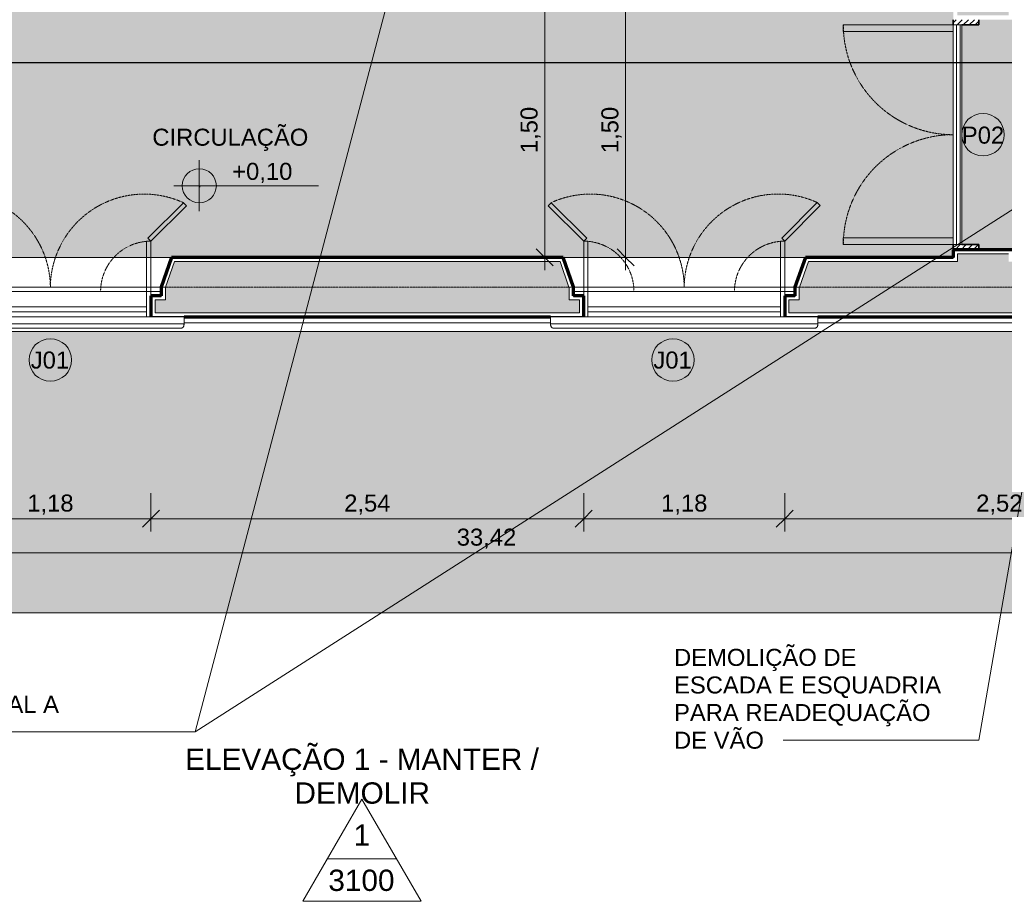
# Model space of a CAD drawing. Header units: millimetres. Extents: x -34717 to 9622, y -21919 to 4394.
# Tile 18 of 67: x -16101 to -10321, y -21778 to -16603. Entities that reach past the tile are written whole.
import ezdxf

# ---------------------------------------------------------------- set-up
doc = ezdxf.new("R2010")
doc.units = ezdxf.units.MM
for name, pattern in [('_Tracejado médio', [4, 3, -1]), ('_Tracejado pequeno', [2.25, 1.5, -0.75]), ('_Traço - ponto', [16, 12, -2, 0, -2])]:
    doc.linetypes.add(name, pattern=pattern)
for name, color, linetype, lineweight in [('A-ANNO-DIMS', 211, 'Continuous', 9), ('A-ANNO-DIMS-50', 211, 'Continuous', 9), ('A-DOOR', 31, 'Continuous', 25), ('A-DOOR-HDLN', 31, 'Continuous', 25), ('A-DOOR-IDEN', 31, 'Continuous', 9), ('A-FLOR', 192, 'Continuous', 25), ('A-FLOR-PATT', 8, 'Continuous', 25), ('A-GENM', 13, 'Continuous', 25), ('A-GLAZ', 151, 'Continuous', 18), ('A-GLAZ-HDLN', 1, '_Tracejado pequeno', 18), ('A-GLAZ-IDEN', 152, 'Continuous', 9), ('A-WALL', 113, 'Continuous', 25), ('A-WALL-PATT', 111, 'Continuous', 25), ('G-ANNO-DIMS', 111, 'Continuous', 9), ('G-ANNO-SYMB', 111, 'Continuous', 9), ('G-ANNO-TEXT', 231, 'Continuous', 9), ('S-GRID', 1, 'Continuous', 9)]:
    doc.layers.add(name, color=color, linetype=linetype, lineweight=lineweight)
doc.styles.add('Arial', font='arial.ttf', dxfattribs={"height": 125})
doc.styles.add('Arial_4', font='arial.ttf', dxfattribs={"height": 100})
doc.dimstyles.new('Diagonal_-_2_0mm_Arial', dxfattribs={"dimscale": 304.8, "dimtxt": 102.02594, "dimasz": 0.328084, "dimexe": 0.246063, "dimexo": 0.0625, "dimgap": 0.024606, "dimtad": 1, "dimlfac": 0.001, "dimrnd": 0.01, "dimzin": 0, "dimdsep": 46, "dimtxsty": 'Arial_4', "dimblk1": 'OBLIQUE', "dimblk2": 'OBLIQUE', "dimsah": 1, "dimcen": 0.09, "dimdle": 0.246063, "dimadec": 0, "dimazin": 0, "dimtfac": 1, "dimtdec": 4, "dimtix": 1, "dimtmove": 0, "dimatfit": 3, "dimfxl": 0.492126, "dimfxlon": 1, "dimtvp": 1, "dimtolj": 1, "dimtzin": 0, "dimarcsym": 2})

# ---------------------------------------------------------------- blocks, each defined once
blk = doc.blocks.new('porta dupla - P02 - 1_35 x 2_60 m-4336731-PLANTA TÉRREO - MANTER _ DEMOLIR')
at = {"layer": 'A-DOOR', "lineweight": 18}
h = blk.add_hatch(dxfattribs=at)
h.set_pattern_fill('FP_9', color=256, style=0, pattern_type=2)
h.set_pattern_definition([(315, (16678.492, -10446.115), (17.67767, 17.67767), [])])
h.paths.add_polyline_path([(-675, 172.5), (-675, 25), (-645, 25), (-645, 175), (-675, 175)], flags=0)
h.paths.add_polyline_path([(645, 155), (645, 25), (675, 25), (675, 175), (645, 175)], flags=0)
for p, q in [((-605, 820), (-645, 820)), ((-645, 820), (-645, 175)), ((-605, 175), (-605, 820)), ((605, 175), (605, 820)), ((605, 820), (645, 820)), ((645, 820), (645, 175)), ((-645, 175), (-605, 175)), ((-645, 175), (645, 175)), ((-645, 175), (-645, 155)), ((645, 175), (605, 175)), ((645, 175), (645, 155)), ((-645, 155), (645, 155)), ((-645, 155), (-645, 135)), ((-645, 135), (-645, 125)), ((-645, 135), (645, 135)), ((645, 125), (-645, 125)), ((645, 135), (645, 155)), ((645, 135), (645, 125))]:
    blk.add_line(p, q, dxfattribs=at)
at = {"layer": 'A-DOOR', "lineweight": 35}
for p, q in [((-675, 175), (-645, 175)), ((645, 175), (675, 175)), ((-645, 125), (-645, 25)), ((645, 25), (645, 125)), ((-645, 25), (-675, 25)), ((675, 25), (645, 25))]:
    blk.add_line(p, q, dxfattribs=at)
at = {"layer": 'A-DOOR-HDLN', "linetype": '_Tracejado pequeno', "lineweight": 18}
for centre, start, end in [((-645, 175), 360, 90), ((645, 175), 90, 180)]:
    blk.add_arc(centre, 645, start, end, dxfattribs=at)
blk = doc.blocks.new('Window_CV - Window_CV - 1 divisão-4329172-PLANTA TÉRREO - MANTER _ DEMOLIR')
at = {"layer": 'A-GLAZ'}
for p, q in [((-565, 145), (-565, 175)), ((565, 175), (565, 145)), ((-565, 145), (-565, 115)), ((565, 145), (-565, 145)), ((565, 115), (565, 145)), ((-565, 25), (-565, 115)), ((565, 115), (-565, 115)), ((565, 115), (565, 25)), ((-650, 25), (-590, 25)), ((-590, 25), (-590, 50)), ((-590, 50), (-590, 25)), ((-590, -269.6), (-590, 25)), ((-590, 25), (-565, 25)), ((-590, 25), (-565, 25)), ((-565, 25), (-565, -269.6)), ((565, 25), (-565, 25)), ((565, 25), (565, -270.4)), ((590, 25), (565, 25)), ((565, 25), (590, 25)), ((590, 50), (590, 25)), ((590, 25), (590, 50)), ((590, -270.4), (590, 25)), ((590, 25), (650, 25)), ((-798.6, -478.2), (-590, -269.6)), ((-572.3, -287.3), (-780.9, -495.9)), ((-590, -269.6), (-572.3, -287.3)), ((-565, -269.6), (-590, -269.6)), ((565, -270.4), (590, -270.4)), ((590, -270.4), (572.3, -288.1)), ((572.3, -288.1), (780.9, -496.7)), ((798.6, -479), (590, -270.4)), ((-780.9, -495.9), (-798.6, -478.2)), ((780.9, -496.7), (798.6, -479))]:
    blk.add_line(p, q, dxfattribs=at)
at = {"layer": 'A-GLAZ-HDLN'}
for centre, radius, start, end in [((-590, 25), 295, 274.86141, 360), ((590, 25), 295, 180, 265.13859), ((-550.7, 4.5), 550.8, 245.29544, 359.53459), ((551.4, 4.8), 551.5, 180.49633, 294.58987)]:
    blk.add_arc(centre, radius, start, end, dxfattribs=at)
blk = doc.blocks.new('Window_CV - Window_CV - 1 divisão-4329171-PLANTA TÉRREO - MANTER _ DEMOLIR')
at = {"layer": 'A-GLAZ'}
for p, q in [((-780.9, 495.9), (-798.6, 478.2)), ((-798.6, 478.2), (-590, 269.6)), ((-572.3, 287.3), (-780.9, 495.9)), ((572.3, 288.1), (780.9, 496.7)), ((798.6, 479), (590, 270.4)), ((780.9, 496.7), (798.6, 479)), ((-590, 269.6), (-572.3, 287.3)), ((-590, 269.6), (-590, -25)), ((-565, 269.6), (-590, 269.6)), ((-565, -25), (-565, 269.6)), ((565, 270.4), (590, 270.4)), ((565, -25), (565, 270.4)), ((590, 270.4), (572.3, 288.1)), ((590, 270.4), (590, -25)), ((-650, -25), (-590, -25)), ((-590, -25), (-565, -25)), ((-590, -25), (-590, -50)), ((-590, -50), (-590, -25)), ((-590, -25), (-565, -25)), ((-565, -25), (-565, -115)), ((565, -25), (-565, -25)), ((590, -25), (565, -25)), ((565, -115), (565, -25)), ((565, -25), (590, -25)), ((590, -50), (590, -25)), ((590, -25), (650, -25)), ((590, -25), (590, -50)), ((-565, -115), (565, -115)), ((-565, -115), (-565, -145)), ((565, -145), (565, -115)), ((-565, -145), (-565, -175)), ((-565, -145), (565, -145)), ((565, -175), (565, -145))]:
    blk.add_line(p, q, dxfattribs=at)
at = {"layer": 'A-GLAZ-HDLN'}
for centre, radius, start, end in [((-550.7, -4.5), 550.8, 0.46541, 114.70456), ((551.4, -4.8), 551.5, 65.41013, 179.50367), ((-590, -25), 295, 0, 85.13859), ((590, -25), 295, 94.86141, 180)]:
    blk.add_arc(centre, radius, start, end, dxfattribs=at)
blk = doc.blocks.new('ornamento esquadrias - ornamento esquadrias-4133635-PLANTA TÉRREO - MANTER _ DEMOLIR')
at = {"layer": 'A-GENM', "lineweight": 18}
for p, q in [((3348.9, -6098.2), (3348.9, -4528.8)), ((3348.9, -4528.8), (3388.9, -4528.8)), ((3388.9, -4528.8), (3388.9, -6098.2)), ((3413.9, -6081.1), (3413.9, -4545.8)), ((3348.9, -6098.2), (3388.9, -6098.2))]:
    blk.add_line(p, q, dxfattribs=at)
for points, knots in [([(3388.9, -4528.8), (3391.1, -4528.8), (3394.4, -4529), (3398.5, -4529.7), (3401.4, -4530.4), (3404, -4531.3), (3406.4, -4532.4), (3408.1, -4533.5), (3409.3, -4534.5), (3410.6, -4535.8), (3411.6, -4537.2), (3412.4, -4538.6), (3412.8, -4539.5), (3413.3, -4540.8), (3413.6, -4542.4), (3413.9, -4544.5), (3413.9, -4546.2), (3413.8, -4547.4)], [0, 0, 0, 0, 0.142857, 0.214286, 0.285714, 0.357143, 0.428571, 0.5, 0.535714, 0.571429, 0.678571, 0.705357, 0.732143, 0.785714, 0.839286, 0.892857, 1, 1, 1, 1]), ([(3413.8, -6079.6), (3414, -6081.1), (3413.9, -6083.4), (3413.3, -6086.2), (3412.7, -6087.9), (3412, -6089.1), (3411.3, -6090.3), (3410.4, -6091.5), (3409.3, -6092.5), (3408.1, -6093.5), (3406.6, -6094.5), (3404.7, -6095.4), (3402.1, -6096.4), (3399.3, -6097.2), (3396.2, -6097.7), (3393, -6098.1), (3390.6, -6098.2), (3388.9, -6098.2)], [0, 0, 0, 0, 0.142857, 0.214286, 0.285714, 0.321429, 0.357143, 0.428571, 0.464286, 0.5, 0.571429, 0.625, 0.678571, 0.785714, 0.839286, 0.892857, 1, 1, 1, 1])]:
    blk.add_open_spline(points, degree=3, knots=knots, dxfattribs=at)
blk = doc.blocks.new('Embasamento - Embasamento-4325691-PLANTA TÉRREO - MANTER _ DEMOLIR')
at = {"layer": 'A-GENM', "lineweight": 18}
for p, q in [((-30046.1, -18433.5), (-3271.1, -18433.5)), ((-15136.4, -18383.5), (-12985, -18383.5)), ((-11415.6, -18383.5), (-9285.8, -18383.5))]:
    blk.add_line(p, q, dxfattribs=at)
blk = doc.blocks.new('Elevation - Elevation mark-2836346-PLANTA TÉRREO - MANTER _ DEMOLIR')
at = {"layer": 'G-ANNO-SYMB'}
for p, q in [((0, 8), (-6.93, -4)), ((6.93, -4), (0, 8)), ((4.04, 1), (-4.04, 1)), ((-6.93, -4), (6.93, -4))]:
    blk.add_line(p, q, dxfattribs=at)
blk = doc.blocks.new('DIMBLOCK4-PLANTA TÉRREO - MANTER _ DEMOLIR')
at = {"layer": 'A-ANNO-DIMS-50'}
for p, q in [((-30071.1, -19582.8), (-30071.1, -19807.8)), ((-30071.1, -19732.8), (-30071.1, -19582.8)), ((3348.9, -19582.8), (3348.9, -19807.8)), ((3348.9, -19732.8), (3348.9, -19582.8)), ((-30146.1, -19732.8), (3423.9, -19732.8))]:
    blk.add_line(p, q, dxfattribs=at)
at = {"layer": 'A-ANNO-DIMS-50', "lineweight": 18}
for p, q in [((-30071.1, -19732.8), (-30021.1, -19682.8)), ((3348.9, -19732.8), (3398.9, -19682.8)), ((-30071.1, -19732.8), (-30121.1, -19782.8)), ((3348.9, -19732.8), (3298.9, -19782.8))]:
    blk.add_line(p, q, dxfattribs=at)
at = {"layer": 'A-ANNO-DIMS-50', "color": 0, "insert": (-13535.6, -19590.7), "char_height": 100, "width": 418.697, "attachment_point": 1, "line_spacing_factor": 0.941778, "style": 'Arial_4'}
blk.add_mtext('33,42', dxfattribs=at)
blk = doc.blocks.new('_Oblique')
at = {"color": 0, "linetype": 'ByBlock', "lineweight": -2}
blk.add_line((-0.5, -0.5), (0.5, 0.5), dxfattribs=at)
blk = doc.blocks.new('DIMBLOCK16-PLANTA TÉRREO - MANTER _ DEMOLIR')
at = {"layer": 'A-ANNO-DIMS-50', "lineweight": 18}
for p, q in [((-13019.1, -16503.5), (-13069.1, -16453.5)), ((-13019.1, -16503.5), (-12969.1, -16553.5)), ((-13019.1, -17998.5), (-13069.1, -17948.5)), ((-13019.1, -17998.5), (-12969.1, -18048.5))]:
    blk.add_line(p, q, dxfattribs=at)
at = {"layer": 'A-ANNO-DIMS-50'}
for p, q in [((-13169.1, -16503.5), (-12944.1, -16503.5)), ((-13019.1, -16503.5), (-13169.1, -16503.5)), ((-13019.1, -18073.5), (-13019.1, -16503.5)), ((-13169.1, -17998.5), (-12944.1, -17998.5)), ((-13019.1, -17998.5), (-13169.1, -17998.5))]:
    blk.add_line(p, q, dxfattribs=at)
at = {"layer": 'A-ANNO-DIMS-50', "color": 0, "insert": (-13161.2, -17386.7), "char_height": 100, "width": 325.653, "attachment_point": 1, "rotation": 90, "line_spacing_factor": 0.941778, "style": 'Arial_4'}
blk.add_mtext('1,50', dxfattribs=at)
blk = doc.blocks.new('DIMBLOCK146-PLANTA TÉRREO - MANTER _ DEMOLIR')
at = {"layer": 'A-ANNO-DIMS-50'}
for p, q in [((-16511.1, -19382.8), (-16511.1, -19607.8)), ((-16511.1, -19532.8), (-16511.1, -19382.8)), ((-15331.1, -19382.8), (-15331.1, -19607.8)), ((-15331.1, -19532.8), (-15331.1, -19382.8)), ((-16511.1, -19532.8), (-15331.1, -19532.8))]:
    blk.add_line(p, q, dxfattribs=at)
at = {"layer": 'A-ANNO-DIMS-50', "lineweight": 18}
for p, q in [((-16511.1, -19532.8), (-16561.1, -19582.8)), ((-16511.1, -19532.8), (-16461.1, -19482.8)), ((-15331.1, -19532.8), (-15381.1, -19582.8)), ((-15331.1, -19532.8), (-15281.1, -19482.8))]:
    blk.add_line(p, q, dxfattribs=at)
at = {"layer": 'A-ANNO-DIMS-50', "color": 0, "insert": (-16056.8, -19390.7), "char_height": 100, "width": 325.653, "attachment_point": 1, "line_spacing_factor": 0.941778, "style": 'Arial_4'}
blk.add_mtext('1,18', dxfattribs=at)
blk = doc.blocks.new('DIMBLOCK147-PLANTA TÉRREO - MANTER _ DEMOLIR')
at = {"layer": 'A-ANNO-DIMS-50'}
for p, q in [((-15331.1, -19382.8), (-15331.1, -19607.8)), ((-15331.1, -19532.8), (-15331.1, -19382.8)), ((-12790.3, -19382.8), (-12790.3, -19607.8)), ((-12790.3, -19532.8), (-12790.3, -19382.8)), ((-15331.1, -19532.8), (-12790.3, -19532.8))]:
    blk.add_line(p, q, dxfattribs=at)
at = {"layer": 'A-ANNO-DIMS-50', "lineweight": 18}
for p, q in [((-15331.1, -19532.8), (-15381.1, -19582.8)), ((-15331.1, -19532.8), (-15281.1, -19482.8)), ((-12790.3, -19532.8), (-12840.3, -19582.8)), ((-12790.3, -19532.8), (-12740.3, -19482.8))]:
    blk.add_line(p, q, dxfattribs=at)
at = {"layer": 'A-ANNO-DIMS-50', "color": 0, "insert": (-14196.4, -19390.7), "char_height": 100, "width": 325.653, "attachment_point": 1, "line_spacing_factor": 0.941778, "style": 'Arial_4'}
blk.add_mtext('2,54', dxfattribs=at)
blk = doc.blocks.new('DIMBLOCK148-PLANTA TÉRREO - MANTER _ DEMOLIR')
at = {"layer": 'A-ANNO-DIMS-50'}
for p, q in [((-12790.3, -19382.8), (-12790.3, -19607.8)), ((-12790.3, -19532.8), (-12790.3, -19382.8)), ((-11610.3, -19382.8), (-11610.3, -19607.8)), ((-11610.3, -19532.8), (-11610.3, -19382.8)), ((-12790.3, -19532.8), (-11610.3, -19532.8))]:
    blk.add_line(p, q, dxfattribs=at)
at = {"layer": 'A-ANNO-DIMS-50', "lineweight": 18}
for p, q in [((-12790.3, -19532.8), (-12840.3, -19582.8)), ((-12790.3, -19532.8), (-12740.3, -19482.8)), ((-11610.3, -19532.8), (-11660.3, -19582.8)), ((-11610.3, -19532.8), (-11560.3, -19482.8))]:
    blk.add_line(p, q, dxfattribs=at)
at = {"layer": 'A-ANNO-DIMS-50', "color": 0, "insert": (-12336, -19390.7), "char_height": 100, "width": 325.653, "attachment_point": 1, "line_spacing_factor": 0.941778, "style": 'Arial_4'}
blk.add_mtext('1,18', dxfattribs=at)
blk = doc.blocks.new('DIMBLOCK149-PLANTA TÉRREO - MANTER _ DEMOLIR')
at = {"layer": 'A-ANNO-DIMS-50'}
for p, q in [((-11610.3, -19382.8), (-11610.3, -19607.8)), ((-11610.3, -19532.8), (-11610.3, -19382.8)), ((-9091.1, -19382.8), (-9091.1, -19607.8)), ((-9091.1, -19532.8), (-9091.1, -19382.8)), ((-11610.3, -19532.8), (-9091.1, -19532.8))]:
    blk.add_line(p, q, dxfattribs=at)
at = {"layer": 'A-ANNO-DIMS-50', "lineweight": 18}
for p, q in [((-11610.3, -19532.8), (-11660.3, -19582.8)), ((-11610.3, -19532.8), (-11560.3, -19482.8)), ((-9091.1, -19532.8), (-9141.1, -19582.8)), ((-9091.1, -19532.8), (-9041.1, -19482.8))]:
    blk.add_line(p, q, dxfattribs=at)
at = {"layer": 'A-ANNO-DIMS-50', "color": 0, "insert": (-10486.4, -19390.7), "char_height": 100, "width": 325.653, "attachment_point": 1, "line_spacing_factor": 0.941778, "style": 'Arial_4'}
blk.add_mtext('2,52', dxfattribs=at)
blk = doc.blocks.new('TAG-Janela - Janela-240880-PLANTA TÉRREO - MANTER _ DEMOLIR')
at = {"layer": 'A-GLAZ-IDEN'}
blk.add_circle((0, 0), 2.5, dxfattribs=at)
blk = doc.blocks.new('TAG-Porta - Ref_ Porta-2416850-PLANTA TÉRREO - MANTER _ DEMOLIR')
at = {"layer": 'A-DOOR-IDEN'}
blk.add_circle((0, 0), 2.5, dxfattribs=at)
blk = doc.blocks.new('Spot Elevations - Spot elevation - Planta-10655-PLANTA TÉRREO - MANTER _ DEMOLIR')
at = {"layer": 'G-ANNO-DIMS'}
h = blk.add_hatch(color=256, dxfattribs=at)
edge = h.paths.add_edge_path(flags=0)
edge.add_line((0, 0), (-2, 0))
edge.add_arc((0, 0), 2, 90, 180, ccw=False)
edge.add_line((0, 2), (0, 0))
h = blk.add_hatch(color=256, dxfattribs=at)
edge = h.paths.add_edge_path(flags=0)
edge.add_line((0, 0), (2, 0))
edge.add_arc((0, 0), 2, 270, 360, ccw=False)
edge.add_line((0, -2), (0, 0))
for p, q in [((0, -3), (0, 3)), ((-3, 0), (14, 0))]:
    blk.add_line(p, q, dxfattribs=at)
blk.add_circle((0, 0), 2, dxfattribs=at)
blk = doc.blocks.new('DIMBLOCK193-PLANTA TÉRREO - MANTER _ DEMOLIR')
at = {"layer": 'A-ANNO-DIMS-50', "lineweight": 18}
for p, q in [((-12544.6, -16503.5), (-12594.6, -16453.5)), ((-12544.6, -16503.5), (-12494.6, -16553.5)), ((-12544.6, -17998.5), (-12594.6, -17948.5)), ((-12544.6, -17998.5), (-12494.6, -18048.5))]:
    blk.add_line(p, q, dxfattribs=at)
at = {"layer": 'A-ANNO-DIMS-50'}
for p, q in [((-12694.6, -16503.5), (-12469.6, -16503.5)), ((-12544.6, -16503.5), (-12694.6, -16503.5)), ((-12544.6, -18073.5), (-12544.6, -16503.5)), ((-12694.6, -17998.5), (-12469.6, -17998.5)), ((-12544.6, -17998.5), (-12694.6, -17998.5))]:
    blk.add_line(p, q, dxfattribs=at)
at = {"layer": 'A-ANNO-DIMS-50', "color": 0, "insert": (-12686.6, -17386.7), "char_height": 100, "width": 325.653, "attachment_point": 1, "rotation": 90, "line_spacing_factor": 0.941778, "style": 'Arial_4'}
blk.add_mtext('1,50', dxfattribs=at)

msp = doc.modelspace()

# ---------------------------------------------------------------- hatches: boundary and pattern name
at = {"layer": 'A-FLOR-PATT'}
h = msp.add_hatch(color=254, dxfattribs=at)
h.paths.add_polyline_path([(-13081.874, -17998.492), (-10621.115, -17998.492), (-10621.115, -16503.492), (-12051.115, -16503.492), (-12051.115, -16523.492), (-12101.115, -16523.492), (-12101.115, -16433.492), (-12051.115, -16433.492), (-12051.115, -16453.492), (-10621.115, -16453.492), (-10621.115, -15403.492), (-12801.115, -15403.492), (-12801.115, -16453.492), (-12791.115, -16453.492), (-12791.115, -16433.492), (-12741.115, -16433.492), (-12741.115, -16523.492), (-12791.115, -16523.492), (-12791.115, -16503.492), (-12851.115, -16503.492), (-12851.115, -16523.492), (-12901.115, -16523.492), (-12901.115, -16433.492), (-12851.115, -16433.492), (-12851.115, -12303.492), (-14526.115, -12303.492), (-14526.115, -16453.492), (-13591.115, -16453.492), (-13591.115, -16433.492), (-13541.115, -16433.492), (-13541.115, -16523.492), (-13591.115, -16523.492), (-13591.115, -16503.492), (-15251.115, -16503.492), (-15251.115, -12303.492), (-17066.115, -12303.492), (-17066.115, -14792.136), (-17691.115, -14792.136), (-17691.115, -17998.492), (-14346.603, -17998.492)], flags=0)
h.paths.add_polyline_path([(-26993.895, -17998.492), (-22181.115, -17998.492), (-22181.115, -16118.492), (-23291.115, -16118.492), (-23291.115, -16138.492), (-23341.115, -16138.492), (-23341.115, -16048.492), (-23291.115, -16048.492), (-23291.115, -16068.492), (-22181.115, -16068.492), (-22181.115, -12303.492), (-24051.115, -12303.492), (-24051.115, -16068.492), (-24031.115, -16068.492), (-24031.115, -16048.492), (-23981.115, -16048.492), (-23981.115, -16138.492), (-24031.115, -16138.492), (-24031.115, -16118.492), (-24079.615, -16118.492), (-24079.615, -16138.492), (-24129.615, -16138.492), (-24129.615, -16048.492), (-24101.115, -16048.492), (-24101.115, -12303.492), (-27281.115, -12303.492), (-27281.115, -16068.492), (-24819.615, -16068.492), (-24819.615, -16048.492), (-24769.615, -16048.492), (-24769.615, -16138.492), (-24819.615, -16138.492), (-24819.615, -16118.492), (-27281.115, -16118.492), (-27281.115, -16115.021), (-27481.115, -16115.384), (-27481.115, -16145.021), (-27581.115, -16145.021), (-27581.115, -17205.021), (-27481.115, -17205.021), (-27481.115, -17235.021), (-27281.115, -17235.021), (-27281.115, -17998.492)], flags=0)
h.paths.add_polyline_path([(-27631.115, -17998.492), (-27631.115, -12928.492), (-29721.115, -12928.492), (-29721.115, -17998.492), (-28258.624, -17998.492)], flags=0)
h.paths.add_polyline_path([(-6771.115, -17998.492), (-6771.115, -16603.492), (-7891.115, -16603.492), (-7891.115, -16453.492), (-7921.115, -16453.492), (-7921.115, -16353.492), (-9051.115, -16353.492), (-9051.115, -16453.492), (-9081.115, -16453.492), (-9081.115, -16603.492), (-10471.115, -16603.492), (-10471.115, -16633.492), (-10571.115, -16633.492), (-10571.115, -17923.492), (-10471.115, -17923.492), (-10471.115, -17953.492), (-10271.115, -17953.492), (-10271.115, -17998.492), (-7908.579, -17998.492)], flags=0)
h.paths.add_polyline_path([(-18041.115, -17998.492), (-18041.115, -17883.366), (-17841.115, -17883.003), (-17841.115, -17853.366), (-17741.115, -17853.366), (-17741.115, -16633.366), (-17841.115, -16633.366), (-17841.115, -16603.366), (-18041.115, -16603.366), (-18041.115, -14893.492), (-20173.538, -14893.492), (-20173.538, -14913.492), (-20223.538, -14913.492), (-20223.538, -14823.492), (-20173.538, -14823.492), (-20173.538, -14843.492), (-18041.115, -14843.492), (-18041.115, -12303.492), (-21831.115, -12303.492), (-21831.115, -14843.492), (-20890.538, -14843.492), (-20890.538, -14823.492), (-20840.538, -14823.492), (-20840.538, -14913.492), (-20890.538, -14913.492), (-20890.538, -14893.492), (-21831.115, -14893.492), (-21831.115, -16613.366), (-22031.115, -16613.728), (-22031.115, -16643.366), (-22131.115, -16643.366), (-22131.115, -17863.366), (-22031.115, -17863.366), (-22031.115, -17893.366), (-21831.115, -17893.366), (-21831.115, -17998.492), (-18140.791, -17998.492)], flags=0)
h.paths.add_polyline_path([(-10621.115, -15353.492), (-10621.115, -12303.492), (-12801.115, -12303.492), (-12801.115, -15353.492), (-11330.417, -15353.492)], flags=0)
h.paths.add_polyline_path([(-15611.332, -12253.492), (-15396.115, -12253.492), (-15396.115, -12153.492), (-15366.115, -12153.492), (-15366.115, -11953.492), (-15271.115, -11953.492), (-15271.115, -9873.492), (-15212.615, -9873.492), (-15212.615, -9853.492), (-15162.615, -9853.492), (-15162.615, -9943.492), (-15212.615, -9943.492), (-15212.615, -9923.492), (-15221.115, -9923.492), (-15221.115, -11953.492), (-13061.115, -11953.492), (-13061.115, -9923.492), (-14472.615, -9923.492), (-14472.615, -9943.492), (-14522.615, -9943.492), (-14522.615, -9853.492), (-14472.615, -9853.492), (-14472.615, -9873.492), (-13061.115, -9873.492), (-13061.115, -8303.492), (-14667.615, -8303.492), (-14667.615, -8323.492), (-14717.615, -8323.492), (-14717.615, -8233.492), (-14667.615, -8233.492), (-14667.615, -8253.492), (-13061.115, -8253.492), (-13061.115, -6093.492), (-15441.115, -6093.492), (-15441.115, -8253.492), (-15407.615, -8253.492), (-15407.615, -8233.492), (-15357.615, -8233.492), (-15357.615, -8323.492), (-15407.615, -8323.492), (-15407.615, -8303.492), (-15491.115, -8303.492), (-15491.115, -6113.492), (-15531.115, -6113.492), (-15531.115, -5753.492), (-15461.115, -5753.492), (-15461.115, -5773.492), (-12811.115, -5773.492), (-12811.115, -4113.492), (-11883.115, -4113.492), (-11883.115, -4093.492), (-11833.115, -4093.492), (-11833.115, -4183.492), (-11883.115, -4183.492), (-11883.115, -4163.492), (-12761.115, -4163.492), (-12761.115, -5773.492), (-10351.115, -5773.492), (-10351.115, -4163.492), (-11166.115, -4163.492), (-11166.115, -4183.492), (-11216.115, -4183.492), (-11216.115, -4093.492), (-11166.115, -4093.492), (-11166.115, -4113.492), (-10351.115, -4113.492), (-10351.115, -2259.153), (-10976.115, -2259.153), (-10976.115, -868.492), (-14966.115, -868.492), (-14966.115, -2868.492), (-16346.115, -2868.492), (-16346.115, -868.492), (-18131.115, -868.492), (-18131.115, -2868.492), (-19234.115, -2868.492), (-19234.115, -2888.492), (-19284.115, -2888.492), (-19284.115, -2798.492), (-19234.115, -2798.492), (-19234.115, -2818.492), (-18181.115, -2818.492), (-18181.115, -868.492), (-19981.115, -868.492), (-19981.115, -2818.492), (-19951.115, -2818.492), (-19951.115, -2798.492), (-19901.115, -2798.492), (-19901.115, -2888.492), (-19951.115, -2888.492), (-19951.115, -2868.492), (-20031.115, -2868.492), (-20031.115, -1568.492), (-20931.115, -1568.492), (-20931.115, -5073.492), (-16426.115, -5073.492), (-16426.115, -5773.492), (-16421.115, -5773.492), (-16421.115, -5753.492), (-16351.115, -5753.492), (-16351.115, -6113.492), (-16421.115, -6113.492), (-16421.115, -6093.492), (-16551.115, -6093.492), (-16551.115, -8283.366), (-16531.115, -8283.366), (-16531.115, -8333.366), (-16621.115, -8333.366), (-16621.115, -8283.366), (-16601.115, -8283.366), (-16601.115, -6093.492), (-18846.115, -6093.492), (-18846.115, -11953.492), (-16601.115, -11953.492), (-16601.115, -9824.888), (-16621.115, -9824.888), (-16621.115, -9774.888), (-16531.115, -9774.888), (-16531.115, -9824.888), (-16551.115, -9824.888), (-16551.115, -11953.492), (-16526.115, -11953.492), (-16525.753, -12153.492), (-16496.115, -12153.492), (-16496.115, -12253.492)], flags=0)
h.paths.add_polyline_path([(-16601.115, -9134.888), (-16621.115, -9134.888), (-16621.115, -9084.888), (-16601.115, -9084.888), (-16601.115, -9083.492), (-18806.115, -9083.492), (-18806.115, -9033.492), (-16601.115, -9033.492), (-16601.115, -9023.366), (-16621.115, -9023.366), (-16621.115, -8973.366), (-16531.115, -8973.366), (-16531.115, -9023.366), (-16551.115, -9023.366), (-16551.115, -9084.888), (-16531.115, -9084.888), (-16531.115, -9134.888), (-16551.115, -9134.888)], flags=0)
msp.add_hatch(color=254, dxfattribs=at).paths.add_polyline_path([(-13081.874, -20085.566), (-3425.975, -20085.566), (-3425.975, -18433.492), (-16225.78, -18433.492), (-16225.78, -20085.566)], flags=0)
at = {"layer": 'A-WALL-PATT'}
h = msp.add_hatch(color=256, dxfattribs=at)
h.paths.add_polyline_path([(-10552.416, -18023.492), (-10296.115, -18023.492), (-10296.115, -17978.492), (-10596.115, -17978.492), (-10596.115, -18023.492)], flags=0)
h.paths.add_polyline_path([(-10296.115, -16578.492), (-10296.115, -12278.492), (-10596.115, -12278.492), (-10596.115, -16578.492), (-10446.115, -16578.492)], flags=0)
h = msp.add_hatch(color=256, dxfattribs=at)
h.paths.add_polyline_path([(2998.885, -18323.492), (3023.885, -18323.492), (3023.885, -18023.492), (1363.885, -18023.492), (1363.885, -18323.492), (2727.241, -18323.492)], flags=0)
h.paths.add_polyline_path([(-118.4, -18323.492), (133.885, -18323.492), (133.885, -18023.492), (-2066.115, -18023.492), (-2066.115, -18323.492), (-434.582, -18323.492)], flags=0)
h.paths.add_polyline_path([(-3596.405, -18323.492), (-3296.115, -18323.492), (-3296.115, -18023.492), (-4727.128, -18023.492), (-4779.628, -18173.492), (-4781.115, -18173.492), (-4781.115, -18248.492), (-4841.115, -18248.492), (-4841.115, -18323.492), (-4228.77, -18323.492)], flags=0)
h.paths.add_polyline_path([(-6125.863, -18323.492), (-6071.115, -18323.492), (-6071.115, -18248.492), (-6131.115, -18248.492), (-6131.115, -18173.492), (-6132.602, -18173.492), (-6185.102, -18023.492), (-7886.115, -18023.492), (-7886.115, -18323.492), (-6442.046, -18323.492)], flags=0)
h.paths.add_polyline_path([(-9129.595, -18323.492), (-9111.115, -18323.492), (-9111.115, -18023.492), (-11471.299, -18023.492), (-11523.799, -18173.492), (-11525.286, -18173.492), (-11525.286, -18248.492), (-11585.286, -18248.492), (-11585.286, -18323.492), (-9287.686, -18323.492)], flags=0)
h.paths.add_polyline_path([(-13081.874, -18323.492), (-12815.286, -18323.492), (-12815.286, -18248.492), (-12875.286, -18248.492), (-12875.286, -18173.492), (-12876.773, -18173.492), (-12929.273, -18023.492), (-15192.128, -18023.492), (-15244.628, -18173.492), (-15246.115, -18173.492), (-15246.115, -18248.492), (-15306.115, -18248.492), (-15306.115, -18323.492), (-14346.603, -18323.492)], flags=0)
h.paths.add_polyline_path([(-16536.115, -18323.492), (-16536.115, -18248.492), (-16596.115, -18248.492), (-16596.115, -18173.492), (-16597.602, -18173.492), (-16650.102, -18023.492), (-19157.128, -18023.492), (-19209.628, -18173.492), (-19211.115, -18173.492), (-19211.115, -18248.492), (-19271.115, -18248.492), (-19271.115, -18323.492), (-16559.879, -18323.492)], flags=0)
h.paths.add_polyline_path([(-20501.115, -18323.492), (-20501.115, -18248.492), (-20561.115, -18248.492), (-20561.115, -18173.492), (-20562.602, -18173.492), (-20615.102, -18023.492), (-23882.128, -18023.492), (-23934.628, -18173.492), (-23936.115, -18173.492), (-23936.115, -18248.492), (-23996.115, -18248.492), (-23996.115, -18323.492), (-20512.158, -18323.492)], flags=0)
h.paths.add_polyline_path([(-25254.892, -18323.492), (-25226.115, -18323.492), (-25226.115, -18248.492), (-25286.115, -18248.492), (-25286.115, -18173.492), (-25287.602, -18173.492), (-25340.102, -18023.492), (-30046.115, -18023.492), (-30046.115, -18323.492), (-25412.984, -18323.492)], flags=0)

# ---------------------------------------------------------------- linework, layer by layer
at = {"layer": 'A-FLOR', "color": 40, "linetype": '_Tracejado médio', "lineweight": 18}
msp.add_line((-31775.802, -20085.566), (3551.996, -20085.566), dxfattribs=at)
at = {"layer": 'A-WALL', "lineweight": 70}
for p, q in [((-10621.115, -17953.492), (-10621.115, -17998.492)), ((-10271.115, -17953.492), (-10621.115, -17953.492)), ((-15209.865, -17998.492), (-15271.115, -18173.492)), ((-12911.536, -17998.492), (-15209.865, -17998.492)), ((-12850.286, -18173.492), (-12911.536, -17998.492)), ((-11489.036, -17998.492), (-11550.286, -18173.492)), ((-10621.115, -17998.492), (-11489.036, -17998.492)), ((-15271.115, -18173.492), (-15271.115, -18223.492)), ((-12850.286, -18223.492), (-12850.286, -18173.492)), ((-11550.286, -18173.492), (-11550.286, -18223.492)), ((-15271.115, -18223.492), (-15331.115, -18223.492)), ((-15331.115, -18223.492), (-15331.115, -18348.492)), ((-12790.286, -18223.492), (-12850.286, -18223.492)), ((-12790.286, -18348.492), (-12790.286, -18223.492)), ((-11550.286, -18223.492), (-11610.286, -18223.492)), ((-11610.286, -18223.492), (-11610.286, -18348.492)), ((-15136.422, -18348.492), (-12984.979, -18348.492)), ((-11415.593, -18348.492), (-9285.808, -18348.492))]:
    msp.add_line(p, q, dxfattribs=at)
at = {"layer": 'A-WALL', "lineweight": 18}
for p, q in [((-10273.615, -17955.992), (-10618.615, -17955.992)), ((-10618.615, -17955.992), (-10618.615, -18000.992)), ((-16632.365, -17998.492), (-15209.865, -17998.492)), ((-15208.091, -18000.992), (-15268.466, -18173.492)), ((-15192.128, -18023.492), (-15244.628, -18173.492)), ((-12913.31, -18000.992), (-15208.091, -18000.992)), ((-12929.273, -18023.492), (-15192.128, -18023.492)), ((-12876.773, -18173.492), (-12929.273, -18023.492)), ((-12852.935, -18173.492), (-12913.31, -18000.992)), ((-12911.536, -17998.492), (-11489.036, -17998.492)), ((-11487.262, -18000.992), (-11547.637, -18173.492)), ((-11471.299, -18023.492), (-11523.799, -18173.492)), ((-10618.615, -18000.992), (-11487.262, -18000.992)), ((-10596.115, -18023.492), (-11471.299, -18023.492)), ((-10296.115, -17978.492), (-10596.115, -17978.492)), ((-10596.115, -17978.492), (-10596.115, -18023.492)), ((-15271.115, -18173.492), (-16571.115, -18173.492)), ((-15268.615, -18173.492), (-15268.615, -18225.992)), ((-15246.115, -18173.492), (-15244.628, -18173.492)), ((-15246.115, -18173.492), (-15246.115, -18248.492)), ((-12876.773, -18173.492), (-12875.286, -18173.492)), ((-12875.286, -18248.492), (-12875.286, -18173.492)), ((-12852.786, -18225.992), (-12852.786, -18173.492)), ((-11550.286, -18173.492), (-12850.286, -18173.492)), ((-11547.786, -18173.492), (-11547.786, -18225.992)), ((-11525.286, -18173.492), (-11523.799, -18173.492)), ((-11525.286, -18173.492), (-11525.286, -18248.492)), ((-15268.615, -18225.992), (-15328.615, -18225.992)), ((-15328.615, -18225.992), (-15328.615, -18345.992)), ((-15246.115, -18248.492), (-15306.115, -18248.492)), ((-15306.115, -18248.492), (-15306.115, -18323.492)), ((-12815.286, -18248.492), (-12875.286, -18248.492)), ((-12792.786, -18225.992), (-12852.786, -18225.992)), ((-12815.286, -18323.492), (-12815.286, -18248.492)), ((-12792.786, -18345.992), (-12792.786, -18225.992)), ((-11547.786, -18225.992), (-11607.786, -18225.992)), ((-11607.786, -18225.992), (-11607.786, -18345.992)), ((-11525.286, -18248.492), (-11585.286, -18248.492)), ((-11585.286, -18248.492), (-11585.286, -18323.492)), ((-15328.615, -18345.992), (-12792.786, -18345.992)), ((-15306.115, -18323.492), (-12815.286, -18323.492)), ((-11607.786, -18345.992), (-9111.115, -18345.992)), ((-11585.286, -18323.492), (-9111.115, -18323.492))]:
    msp.add_line(p, q, dxfattribs=at)
at = {"layer": 'G-ANNO-DIMS'}
for p, q in [((-15043.567, -17578.244), (-15046.808, -17578.244)), ((-15043.567, -17586.261), (-15043.567, -17578.244))]:
    msp.add_line(p, q, dxfattribs=at)
at = {"layer": 'G-ANNO-SYMB', "lineweight": 25}
msp.add_line((-33901.039, -16855.239), (6430.214, -16855.239), dxfattribs=at)
at = {"layer": 'G-ANNO-TEXT', "color": 7}
for p, q in [((-8961.829, -12115.834), (-10471.336, -20832.589)), ((-13806.432, -15984.304), (-15070.655, -20784.101)), ((-10104.792, -17610.742), (-15070.655, -20784.101)), ((-15070.655, -20784.101), (-16637.605, -20784.101)), ((-10471.336, -20832.589), (-11619.339, -20832.589))]:
    msp.add_line(p, q, dxfattribs=at)
at = {"layer": 'S-GRID', "linetype": '_Traço - ponto'}
msp.add_line((6504.181, -18173.492), (-33608.19, -18173.492), dxfattribs=at)

# ---------------------------------------------------------------- block references
at = {"layer": 'A-DOOR', "lineweight": 18, "rotation": 89.99999999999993}
msp.add_blockref('porta dupla - P02 - 1_35 x 2_60 m-4336731-PLANTA TÉRREO - MANTER _ DEMOLIR', (-10446.115, -17278.492), dxfattribs=at)
at = {"layer": 'A-DOOR-IDEN', "xscale": 49.99999999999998, "yscale": 49.99999999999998, "zscale": 49.99999999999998}
msp.add_blockref('TAG-Porta - Ref_ Porta-2416850-PLANTA TÉRREO - MANTER _ DEMOLIR', (-10446.115, -17278.492), dxfattribs=at)
at = {"layer": 'A-GENM', "lineweight": 18}
msp.add_blockref('Embasamento - Embasamento-4325691-PLANTA TÉRREO - MANTER _ DEMOLIR', (0, 0), dxfattribs=at)
at = {"layer": 'A-GENM', "lineweight": 18, "rotation": 269.9999999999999}
for p in [(-10607.623, -14999.607), (-6886.794, -14999.607)]:
    msp.add_blockref('ornamento esquadrias - ornamento esquadrias-4133635-PLANTA TÉRREO - MANTER _ DEMOLIR', p, dxfattribs=at)
at = {"layer": 'A-GLAZ', "rotation": 180}
msp.add_blockref('Window_CV - Window_CV - 1 divisão-4329172-PLANTA TÉRREO - MANTER _ DEMOLIR', (-15921.115, -18173.492), dxfattribs=at)
at = {"layer": 'A-GLAZ'}
msp.add_blockref('Window_CV - Window_CV - 1 divisão-4329171-PLANTA TÉRREO - MANTER _ DEMOLIR', (-12200.286, -18173.492), dxfattribs=at)
at = {"layer": 'A-GLAZ-IDEN', "xscale": 49.99999999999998, "yscale": 49.99999999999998, "zscale": 49.99999999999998}
for p in [(-15921.115, -18600.992), (-12266.078, -18600.992)]:
    msp.add_blockref('TAG-Janela - Janela-240880-PLANTA TÉRREO - MANTER _ DEMOLIR', p, dxfattribs=at)
at = {"layer": 'G-ANNO-DIMS', "xscale": 49.99999999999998, "yscale": 49.99999999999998, "zscale": 49.99999999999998}
msp.add_blockref('Spot Elevations - Spot elevation - Planta-10655-PLANTA TÉRREO - MANTER _ DEMOLIR', (-15046.808, -17578.244), dxfattribs=at)
at = {"layer": 'G-ANNO-SYMB', "xscale": 49.99999999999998, "yscale": 49.99999999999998, "zscale": 49.99999999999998}
msp.add_blockref('Elevation - Elevation mark-2836346-PLANTA TÉRREO - MANTER _ DEMOLIR', (-14091.79, -21578.328), dxfattribs=at)

# ---------------------------------------------------------------- texts
at = {"layer": 'A-DOOR-IDEN', "insert": (-10570.339, -17231.146), "char_height": 100, "width": 308.64969, "attachment_point": 1, "style": 'Arial_4'}
msp.add_mtext('P02', dxfattribs=at)
at = {"layer": 'A-GLAZ-IDEN', "char_height": 100, "width": 280.59062, "attachment_point": 1, "style": 'Arial_4'}
for insert in [(-16036.217, -18551.291), (-12381.18, -18551.291)]:
    msp.add_mtext('J01', dxfattribs=dict(at, insert=insert))
at = {"layer": 'G-ANNO-DIMS', "insert": (-14853.853, -17443.82), "char_height": 100, "width": 422.3698, "attachment_point": 1, "line_spacing_factor": 0.941778, "style": 'Arial_4'}
msp.add_mtext('+0,10', dxfattribs=at)
at = {"layer": 'G-ANNO-SYMB', "char_height": 125, "attachment_point": 1, "style": 'Arial'}
for s, insert, width in [('ELEVAÇÃO 1 - MANTER /', (-15129.642, -20881.694), 2513.29031), ('DEMOLIR', (-14488.028, -21080.132), 958.01656), ('1', (-14140.791, -21327.054), 116.24469), ('3100', (-14289.238, -21592.48), 464.97875)]:
    msp.add_mtext(s, dxfattribs=dict(at, insert=insert, width=width))
at = {"layer": 'G-ANNO-TEXT', "color": 7, "char_height": 100, "attachment_point": 1, "style": 'Arial_4'}
for s, insert, width in [('CIRCULAÇÃO', (-15322.643, -17243.219), 1130.37937), ('DEMOLIÇÃO DE ', (-12260.027, -20296.417), 1366.87719), ('ESCADA E ESQUADRIA ', (-12260.027, -20458.475), 1992.19344), ('PISO NÃO ORIGINAL A ', (-17384.126, -20572.044), 1916.03312), ('PARA READEQUAÇÃO ', (-12260.027, -20620.532), 1912.02469), ('DE VÃO', (-12260.027, -20782.589), 653.37531)]:
    msp.add_mtext(s, dxfattribs=dict(at, insert=insert, width=width))

# ---------------------------------------------------------------- dimensions: what is measured, and where the dimension line sits
at = {"layer": 'A-ANNO-DIMS'}
for base, p1, p2, picture, middle in [((-13019.131844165, -16503.491622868), (-13169.131844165, -17998.491622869), (-13169.131844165, -16503.491622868), 'DIMBLOCK16-PLANTA TÉRREO - MANTER _ DEMOLIR', (-13077.689143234, -17250.991622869)), ((-12544.579804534, -16503.491622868), (-12694.579804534, -17998.491622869), (-12694.579804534, -16503.491622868), 'DIMBLOCK193-PLANTA TÉRREO - MANTER _ DEMOLIR', (-12603.137103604, -17250.991622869))]:
    dim = msp.add_linear_dim(base=base, p1=p1, p2=p2, angle=90, dimstyle='Diagonal_-_2_0mm_Arial', override={"dimpost": '<>', "dimfxl": 1495}, dxfattribs=at)
    dim.commit()
    dim.dimension.update_dxf_attribs({"geometry": picture, "text_midpoint": middle})
for base, p1, p2, override, picture, middle in [((-15331.115, -19532.777), (-16511.115, -19382.777), (-15331.115, -19382.777), {"dimpost": '<>', "dimfxl": 1180}, 'DIMBLOCK146-PLANTA TÉRREO - MANTER _ DEMOLIR', (-15921.115, -19474.22)), ((-12790.286, -19532.777), (-15331.115, -19382.777), (-12790.286, -19382.777), {"dimpost": '<>', "dimfxl": 2540.829066}, 'DIMBLOCK147-PLANTA TÉRREO - MANTER _ DEMOLIR', (-14060.7, -19474.22)), ((-11610.286, -19532.777), (-12790.286, -19382.777), (-11610.286, -19382.777), {"dimpost": '<>', "dimfxl": 1180}, 'DIMBLOCK148-PLANTA TÉRREO - MANTER _ DEMOLIR', (-12200.286, -19474.22)), ((-9091.115, -19532.777), (-11610.286, -19382.777), (-9091.115, -19382.777), {"dimpost": '<>', "dimfxl": 2519.170934}, 'DIMBLOCK149-PLANTA TÉRREO - MANTER _ DEMOLIR', (-10350.7, -19474.22)), ((3348.885, -19732.777), (-30071.115, -19582.777), (3348.885, -19582.777), {"dimpost": '<>', "dimfxl": 33420}, 'DIMBLOCK4-PLANTA TÉRREO - MANTER _ DEMOLIR', (-13361.115, -19674.186))]:
    dim = msp.add_linear_dim(base=base, p1=p1, p2=p2, dimstyle='Diagonal_-_2_0mm_Arial', override=override, dxfattribs=at)
    dim.commit()
    dim.dimension.update_dxf_attribs({"geometry": picture, "text_midpoint": middle})

doc.saveas('drawing.dxf')
